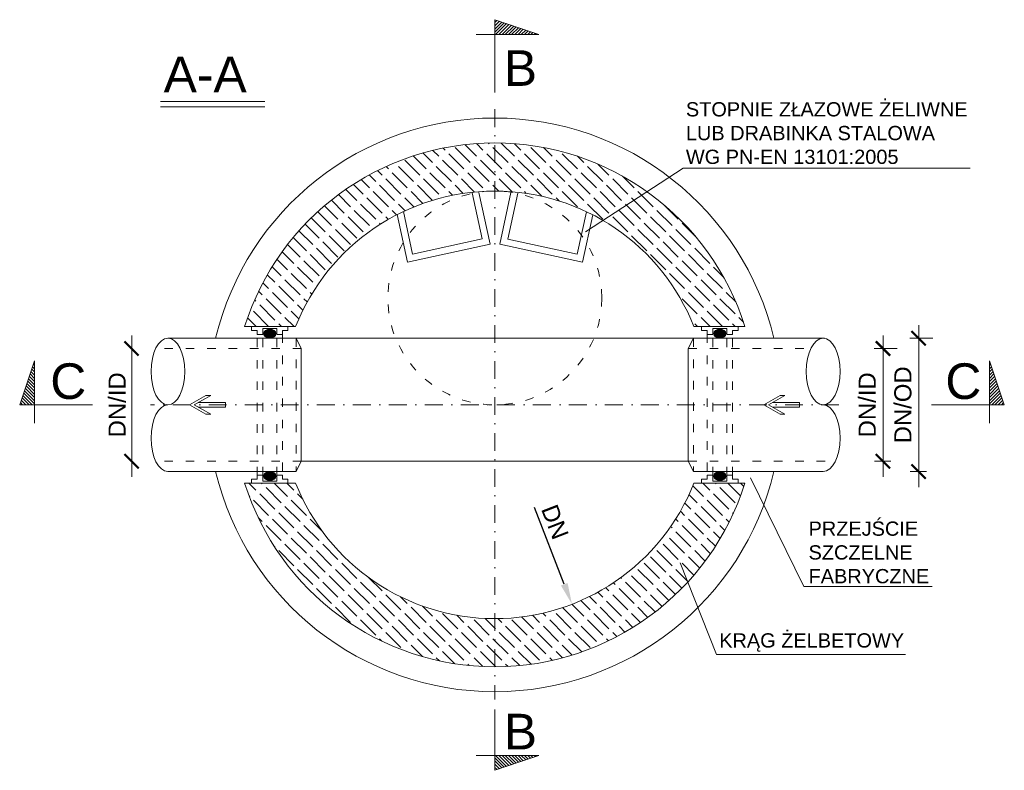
# Model space of a CAD drawing. Header units: millimetres. Extents: x 5741 to 9824, y 3025 to 3817.
# Tile 1 of 4: x 5942 to 6218, y 3025 to 3236. Entities that reach past the tile are written whole.
import ezdxf

# ---------------------------------------------------------------- set-up
doc = ezdxf.new("R2010")
doc.units = ezdxf.units.MM
doc.header["$MEASUREMENT"] = 0
doc.linetypes.add('ACAD_ISO03W100', pattern=[30, 12, -18])
doc.linetypes.add('DASHDOT', pattern=[1, 0.5, -0.25, 0, -0.25])
doc.layers.get('0').update_dxf_attribs({"lineweight": 13})
doc.layers.get('Defpoints').update_dxf_attribs({"lineweight": 13})
doc.layers.add('013', color=41, linetype='Continuous', lineweight=9)
doc.layers.add('_kreskowa', color=252, linetype='Continuous', lineweight=5)
doc.styles.get("Standard").update_dxf_attribs({"font": 'arial.ttf'})
doc.dimstyles.new('srednice', dxfattribs={"dimscale": 0.4, "dimtxt": 5, "dimasz": 2.5, "dimexe": 1.25, "dimexo": 0.625, "dimtad": 1, "dimtxsty": 'Standard', "dimblk": 'ARCHTICK', "dimcen": 2.5, "dimadec": 0, "dimazin": 0, "dimtfac": 1, "dimtmove": 0, "dimatfit": 3, "dimfxl": 1, "dimarcsym": 0})
pattern_1 = [(135, (223.936, -50), (-1.76776695, -1.76776695), [6, -1.5])]

# ---------------------------------------------------------------- blocks, each defined once
blk = doc.blocks.new('_ArchTick')
at = {"color": 0, "linetype": 'ByBlock', "const_width": 0.15}
blk.add_lwpolyline([(-0.5, -0.5), (0.5, 0.5)], dxfattribs=at)
blk = doc.blocks.new('*D208')
at = {"layer": '013', "color": 0, "lineweight": -2}
blk.add_line((6094.53, 3077.28), (6086.21, 3098.79), dxfattribs=at)
at = {"layer": '013', "color": 0}
blk.add_solid([(6093.6, 3076.92), (6095.46, 3077.64), (6096.7, 3071.68)], dxfattribs=at)
at = {"layer": 'Defpoints', "color": 0}
for p in [(6075.04, 3127.64), (6096.7, 3071.68)]:
    blk.add_point(p, dxfattribs=at)
at = {"layer": '013', "color": 0, "insert": (6091.94, 3094.78), "char_height": 4.8, "attachment_point": 5, "rotation": 291.1565}
blk.add_mtext('DN', dxfattribs=at)

msp = doc.modelspace()

# ---------------------------------------------------------------- hatches: boundary and pattern name
at = {"layer": '013'}
h = msp.add_hatch(dxfattribs=at)
h.set_pattern_fill('ANSI31', color=256, scale=0.2, angle=270, style=0)
h.set_pattern_definition([(225, (7621.5536, 4230.02846), (-0.4490128, 0.4490128), [])])
h.paths.add_polyline_path([(6087.404, 3231.556), (6075.042, 3231.556), (6075.042, 3235.735)])
h = msp.add_hatch(color=256, dxfattribs=at)
edge = h.paths.add_edge_path()
edge.add_ellipse((6011.928, 3147.625), major_axis=(1.718, 0), ratio=0.7466971, start_angle=90, end_angle=180)
edge.add_ellipse((6011.928, 3147.625), major_axis=(1.718, 0), ratio=0.7466971, start_angle=180, end_angle=270)
edge.add_line((6011.928, 3146.342), (6011.928, 3148.909))
h = msp.add_hatch(color=256, dxfattribs=at)
edge = h.paths.add_edge_path()
edge.add_ellipse((6011.928, 3147.625), major_axis=(1.718, 0), ratio=0.7466971, start_angle=-90, end_angle=90)
edge.add_line((6011.928, 3148.909), (6011.928, 3146.342))
h = msp.add_hatch(color=256, dxfattribs=at)
edge = h.paths.add_edge_path()
edge.add_ellipse((6138.156, 3147.625), major_axis=(-1.718, 0), ratio=0.7466971, start_angle=270, end_angle=450, ccw=False)
edge.add_line((6138.156, 3148.909), (6138.156, 3146.342))
h = msp.add_hatch(color=256, dxfattribs=at)
edge = h.paths.add_edge_path()
edge.add_ellipse((6138.156, 3147.625), major_axis=(-1.718, 0), ratio=0.7466971, start_angle=180, end_angle=270, ccw=False)
edge.add_ellipse((6138.156, 3147.625), major_axis=(-1.718, 0), ratio=0.7466971, start_angle=90, end_angle=180, ccw=False)
edge.add_line((6138.156, 3146.342), (6138.156, 3148.909))
h = msp.add_hatch(dxfattribs=at)
h.set_pattern_fill('ANSI31', color=256, scale=0.2, style=0)
h.set_pattern_definition([(315, (4947.50876, 4674.15066), (-0.4490128, -0.4490128), [])])
h.paths.add_polyline_path([(5945.982, 3140.001), (5945.982, 3127.639), (5941.802, 3127.639)])
h = msp.add_hatch(dxfattribs=at)
h.set_pattern_fill('ANSI31', color=256, scale=0.2, style=0)
h.set_pattern_definition([(225, (7212.2308, 4674.15066), (0.4490128, -0.4490128), [])])
h.paths.add_polyline_path([(6213.758, 3140.001), (6213.758, 3127.639), (6217.938, 3127.639)])
h = msp.add_hatch(color=256, dxfattribs=at)
edge = h.paths.add_edge_path()
edge.add_ellipse((6011.928, 3107.653), major_axis=(1.718, 0), ratio=0.7466971, start_angle=180, end_angle=270, ccw=False)
edge.add_ellipse((6011.928, 3107.653), major_axis=(1.718, 0), ratio=0.7466971, start_angle=90, end_angle=180, ccw=False)
edge.add_line((6011.928, 3108.936), (6011.928, 3106.37))
h = msp.add_hatch(color=256, dxfattribs=at)
edge = h.paths.add_edge_path()
edge.add_ellipse((6011.928, 3107.653), major_axis=(1.718, 0), ratio=0.7466971, start_angle=270, end_angle=450, ccw=False)
edge.add_line((6011.928, 3106.37), (6011.928, 3108.936))
h = msp.add_hatch(color=256, dxfattribs=at)
edge = h.paths.add_edge_path()
edge.add_ellipse((6138.156, 3107.653), major_axis=(-1.718, 0), ratio=0.7466971, start_angle=-90, end_angle=90)
edge.add_line((6138.156, 3106.37), (6138.156, 3108.936))
h = msp.add_hatch(color=256, dxfattribs=at)
edge = h.paths.add_edge_path()
edge.add_ellipse((6138.156, 3107.653), major_axis=(-1.718, 0), ratio=0.7466971, start_angle=90, end_angle=180)
edge.add_ellipse((6138.156, 3107.653), major_axis=(-1.718, 0), ratio=0.7466971, start_angle=180, end_angle=270)
edge.add_line((6138.156, 3108.936), (6138.156, 3106.37))
h = msp.add_hatch(dxfattribs=at)
h.set_pattern_fill('ANSI31', color=256, scale=0.2, angle=270, style=0)
h.set_pattern_definition([(135, (7621.5536, 2030.77966), (-0.4490128, -0.4490128), [])])
h.paths.add_polyline_path([(6087.404, 3029.252), (6075.042, 3029.252), (6075.042, 3025.073)])
at = {"layer": '_kreskowa'}
h = msp.add_hatch(dxfattribs=at)
h.set_pattern_fill('ISO02W100', color=256, scale=0.5, angle=135, style=0)
h.set_pattern_definition(pattern_1)
h.paths.add_polyline_path([(6131.388, 3149.582), (6133.043, 3149.582), (6143.27, 3149.582), (6144.888, 3149.582), (6145.19, 3149.582, 0.7349737), (6004.894, 3149.582), (6005.196, 3149.582), (6006.815, 3149.582), (6017.042, 3149.582), (6018.696, 3149.582), (6019.199, 3149.582, -0.6814929), (6130.886, 3149.582)])
h = msp.add_hatch(dxfattribs=at)
h.set_pattern_fill('ISO02W100', color=256, scale=0.5, angle=135, style=0)
h.set_pattern_definition(pattern_1)
h.paths.add_polyline_path([(6130.886, 3105.696, -0.6814933), (6019.199, 3105.696), (6017.042, 3105.696), (6006.815, 3105.696), (6005.196, 3105.696), (6004.894, 3105.696, 0.734974), (6145.19, 3105.696), (6144.888, 3105.696), (6143.27, 3105.696), (6133.043, 3105.696), (6131.388, 3105.696)])

# ---------------------------------------------------------------- linework, layer by layer
at = {"layer": '013'}
for p, q in [((6075.042, 3235.735), (6075.042, 3215.276)), ((6087.404, 3231.556), (6075.042, 3235.735)), ((6069.865, 3231.556), (6087.404, 3231.556)), ((6010.532, 3212.775), (5981.272, 3212.775)), ((6010.532, 3211.275), (5981.272, 3211.275)), ((6127.877, 3194.103), (6100.47, 3176.213)), ((6208.365, 3194.103), (6127.877, 3194.103)), ((6004.894, 3149.582), (6006.815, 3149.582)), ((6004.894, 3149.582), (6019.199, 3149.582)), ((6006.815, 3149.582), (6005.196, 3149.582)), ((6006.815, 3149.582), (6017.042, 3149.582)), ((6006.815, 3148.487), (6006.815, 3149.582)), ((6006.815, 3149.582), (6006.815, 3148.487)), ((6008.359, 3148.487), (6006.815, 3148.487)), ((6006.815, 3148.487), (6008.359, 3148.487)), ((6008.359, 3147.391), (6008.359, 3148.487)), ((6008.359, 3148.487), (6008.359, 3147.391)), ((6009.954, 3147.391), (6009.954, 3149.084)), ((6009.954, 3149.084), (6011.928, 3149.084)), ((6009.954, 3147.391), (6009.954, 3149.084)), ((6009.954, 3149.084), (6013.903, 3149.084)), ((6013.903, 3149.084), (6011.928, 3149.084)), ((6013.903, 3147.391), (6013.903, 3149.084)), ((6013.903, 3149.084), (6013.903, 3147.391)), ((6015.497, 3148.487), (6017.042, 3148.487)), ((6015.497, 3147.391), (6015.497, 3148.487)), ((6015.497, 3147.391), (6015.497, 3148.487)), ((6015.497, 3148.487), (6017.042, 3148.487)), ((6017.042, 3149.582), (6018.696, 3149.582)), ((6017.042, 3148.487), (6017.042, 3149.582)), ((6017.042, 3148.487), (6017.042, 3149.582)), ((6145.19, 3149.582), (6130.886, 3149.582)), ((6133.043, 3149.582), (6131.388, 3149.582)), ((6143.27, 3149.582), (6133.043, 3149.582)), ((6133.043, 3148.487), (6133.043, 3149.582)), ((6133.043, 3148.487), (6133.043, 3149.582)), ((6134.587, 3148.487), (6133.043, 3148.487)), ((6134.587, 3148.487), (6133.043, 3148.487)), ((6134.587, 3147.391), (6134.587, 3148.487)), ((6134.587, 3147.391), (6134.587, 3148.487)), ((6136.181, 3149.084), (6138.156, 3149.084)), ((6136.181, 3147.391), (6136.181, 3149.084)), ((6140.131, 3149.084), (6136.181, 3149.084)), ((6136.181, 3149.084), (6136.181, 3147.391)), ((6140.131, 3149.084), (6138.156, 3149.084)), ((6140.131, 3147.391), (6140.131, 3149.084)), ((6140.131, 3147.391), (6140.131, 3149.084)), ((6141.725, 3147.391), (6141.725, 3148.487)), ((6141.725, 3148.487), (6143.27, 3148.487)), ((6143.27, 3148.487), (6141.725, 3148.487)), ((6141.725, 3148.487), (6141.725, 3147.391)), ((6143.27, 3149.582), (6144.888, 3149.582)), ((6143.27, 3148.487), (6143.27, 3149.582)), ((6145.19, 3149.582), (6143.27, 3149.582)), ((6143.27, 3149.582), (6143.27, 3148.487)), ((6193.971, 3149.994), (6193.971, 3104.542)), ((5973.235, 3147.114), (5973.235, 3107.422)), ((6019.301, 3146.342), (5983.375, 3146.342)), ((6009.954, 3147.391), (6008.359, 3147.391)), ((6008.359, 3147.391), (6009.954, 3147.391)), ((6013.903, 3147.391), (6015.497, 3147.391)), ((6013.903, 3147.391), (6015.497, 3147.391)), ((6020.778, 3143.462), (6019.301, 3146.342)), ((6019.301, 3146.342), (6130.784, 3146.342)), ((6129.307, 3143.462), (6130.784, 3146.342)), ((6130.784, 3146.342), (6167.504, 3146.342)), ((6136.181, 3147.391), (6134.587, 3147.391)), ((6136.181, 3147.391), (6134.587, 3147.391)), ((6140.131, 3147.391), (6141.725, 3147.391)), ((6141.725, 3147.391), (6140.131, 3147.391)), ((6183.971, 3147.114), (6183.971, 3107.422)), ((6191.446, 3146.342), (6197.907, 3146.342)), ((6020.778, 3143.462), (6020.778, 3132.253)), ((6020.778, 3143.462), (6020.778, 3111.816)), ((6129.307, 3143.462), (6129.307, 3111.816)), ((6181.446, 3143.462), (6187.907, 3143.462)), ((5945.982, 3140.001), (5941.802, 3127.639)), ((5945.982, 3122.462), (5945.982, 3140.001)), ((6213.758, 3140.001), (6217.938, 3127.639)), ((6213.758, 3122.462), (6213.758, 3140.001)), ((5989.448, 3127.639), (5994.049, 3130.296)), ((5990.774, 3127.639), (5995.376, 3130.296)), ((5995.376, 3130.296), (5994.049, 3130.296)), ((6150.45, 3127.639), (6155.051, 3130.296)), ((6151.776, 3127.639), (6156.377, 3130.296)), ((6156.377, 3130.296), (6155.051, 3130.296)), ((5941.802, 3127.639), (5962.261, 3127.639)), ((5989.448, 3127.639), (5994.049, 3124.983)), ((5990.774, 3127.639), (5995.376, 3124.983)), ((6150.45, 3127.639), (6155.051, 3124.983)), ((6151.776, 3127.639), (6156.377, 3124.983)), ((6217.938, 3127.639), (6197.479, 3127.639)), ((5995.376, 3124.983), (5994.049, 3124.983)), ((6156.377, 3124.983), (6155.051, 3124.983)), ((6020.778, 3111.816), (6019.301, 3108.936)), ((6020.778, 3111.816), (6019.301, 3108.936)), ((6020.778, 3111.816), (6129.307, 3111.816)), ((6129.307, 3111.816), (6130.784, 3108.936)), ((6129.307, 3111.816), (6130.784, 3108.936)), ((6181.566, 3111.816), (6186.125, 3111.816)), ((6019.301, 3108.936), (5983.375, 3108.936)), ((6006.815, 3106.792), (6006.815, 3105.696)), ((6008.359, 3106.792), (6006.815, 3106.792)), ((6008.359, 3106.792), (6006.815, 3106.792)), ((6006.815, 3106.792), (6006.815, 3105.696)), ((6008.359, 3107.887), (6008.359, 3106.792)), ((6009.954, 3107.887), (6008.359, 3107.887)), ((6009.954, 3107.887), (6008.359, 3107.887)), ((6008.359, 3107.887), (6008.359, 3106.792)), ((6009.954, 3107.887), (6009.954, 3106.194)), ((6009.954, 3106.194), (6009.954, 3107.887)), ((6013.903, 3107.887), (6015.497, 3107.887)), ((6013.903, 3107.887), (6013.903, 3106.194)), ((6015.497, 3107.887), (6013.903, 3107.887)), ((6013.903, 3107.887), (6013.903, 3106.194)), ((6019.301, 3108.936), (6015.042, 3108.936)), ((6019.301, 3108.936), (6015.042, 3108.936)), ((6015.497, 3107.887), (6015.497, 3106.792)), ((6015.497, 3106.792), (6015.497, 3107.887)), ((6015.497, 3106.792), (6017.042, 3106.792)), ((6017.042, 3106.792), (6015.497, 3106.792)), ((6017.042, 3106.792), (6017.042, 3105.696)), ((6017.042, 3105.696), (6017.042, 3106.792)), ((6130.784, 3108.936), (6135.042, 3108.936)), ((6130.784, 3108.936), (6167.125, 3108.936)), ((6134.587, 3106.792), (6133.043, 3106.792)), ((6133.043, 3106.792), (6133.043, 3105.696)), ((6133.043, 3105.696), (6133.043, 3106.792)), ((6133.043, 3106.792), (6134.587, 3106.792)), ((6136.181, 3107.887), (6134.587, 3107.887)), ((6134.587, 3107.887), (6134.587, 3106.792)), ((6134.587, 3106.792), (6134.587, 3107.887)), ((6134.587, 3107.887), (6136.181, 3107.887)), ((6136.181, 3107.887), (6136.181, 3106.194)), ((6136.181, 3107.887), (6136.181, 3106.194)), ((6140.131, 3107.887), (6141.725, 3107.887)), ((6140.131, 3107.887), (6140.131, 3106.194)), ((6140.131, 3106.194), (6140.131, 3107.887)), ((6140.131, 3107.887), (6141.725, 3107.887)), ((6141.725, 3107.887), (6141.725, 3106.792)), ((6141.725, 3107.887), (6141.725, 3106.792)), ((6141.725, 3106.792), (6143.27, 3106.792)), ((6141.725, 3106.792), (6143.27, 3106.792)), ((6143.27, 3106.792), (6143.27, 3105.696)), ((6143.27, 3106.792), (6143.27, 3105.696)), ((6161.757, 3076.691), (6146.725, 3107.174)), ((6191.566, 3108.936), (6196.125, 3108.936)), ((6006.815, 3105.696), (6004.894, 3105.696)), ((6006.815, 3105.696), (6005.196, 3105.696)), ((6006.815, 3105.696), (6017.042, 3105.696)), ((6009.954, 3106.194), (6011.928, 3106.194)), ((6013.903, 3106.194), (6009.954, 3106.194)), ((6013.903, 3106.194), (6011.928, 3106.194)), ((6017.042, 3105.696), (6018.696, 3105.696)), ((6019.199, 3105.696), (6017.042, 3105.696)), ((6130.886, 3105.696), (6133.043, 3105.696)), ((6133.043, 3105.696), (6131.388, 3105.696)), ((6143.27, 3105.696), (6133.043, 3105.696)), ((6136.181, 3106.194), (6138.156, 3106.194)), ((6136.181, 3106.194), (6140.131, 3106.194)), ((6140.131, 3106.194), (6138.156, 3106.194)), ((6143.27, 3105.696), (6144.888, 3105.696)), ((6143.27, 3105.696), (6145.19, 3105.696)), ((6137.221, 3057.537), (6127.012, 3083.26)), ((6197.713, 3076.691), (6161.757, 3076.691)), ((6190.258, 3057.537), (6137.221, 3057.537)), ((6075.042, 3025.073), (6075.042, 3042.14)), ((6069.865, 3029.252), (6087.404, 3029.252)), ((6087.404, 3029.252), (6075.042, 3025.073))]:
    msp.add_line(p, q, dxfattribs=at)
at = {"layer": '013', "linetype": 'DASHDOT', "ltscale": 10}
for p, q in [((6075.019, 3210.614), (6075.019, 3044.93)), ((6171.537, 3127.639), (5978.502, 3127.639))]:
    msp.add_line(p, q, dxfattribs=at)
at = {"layer": '013', "linetype": 'ACAD_ISO03W100', "ltscale": 0.2}
for p, q in [((6008.359, 3107.82), (6008.359, 3147.458)), ((6009.954, 3107.82), (6009.954, 3147.458)), ((6013.903, 3107.82), (6013.903, 3147.458)), ((6015.497, 3147.458), (6015.497, 3107.82)), ((6019.301, 3146.342), (6019.301, 3108.936)), ((6130.784, 3146.342), (6130.784, 3108.936)), ((6134.587, 3147.458), (6134.587, 3107.82)), ((6136.181, 3107.82), (6136.181, 3147.458)), ((6140.131, 3107.82), (6140.131, 3147.458)), ((6141.725, 3107.82), (6141.725, 3147.458)), ((6020.778, 3143.462), (5980.846, 3143.462)), ((6129.307, 3143.462), (6163.7, 3143.462)), ((6020.778, 3111.816), (5980.846, 3111.816)), ((6129.307, 3111.816), (6169.674, 3111.816))]:
    msp.add_line(p, q, dxfattribs=at)
at = {"layer": '013'}
for points in [[(6047.65, 3181.02), (6050.557, 3167.702), (6073.761, 3172.766), (6070.596, 3187.264)], [(6049.406, 3181.887), (6052.008, 3169.963), (6071.499, 3174.217), (6068.682, 3187.125)], [(6102.527, 3180.974), (6099.62, 3167.656), (6076.417, 3172.721), (6079.581, 3187.218)], [(6100.772, 3181.841), (6098.169, 3169.918), (6078.678, 3174.172), (6081.495, 3187.079)], [(5991.887, 3128.282), (5999.496, 3128.282), (5999.496, 3126.997), (5991.887, 3126.997)], [(6152.888, 3128.282), (6160.498, 3128.282), (6160.498, 3126.997), (6152.888, 3126.997)]]:
    msp.add_lwpolyline(points, dxfattribs=at)
at = {"layer": '013', "linetype": 'ACAD_ISO03W100', "ltscale": 0.2}
msp.add_circle((6075.042, 3157.639), 30, dxfattribs=at)
at = {"layer": '013'}
for radius, start, end in [(80.5, 13.43458, 166.56542), (73.5, 17.37019, 162.62981), (60, 21.45169, 158.54831), (80.5, 193.43456, 346.56544), (73.5, 197.37016, 342.62984), (60, 201.45166, 338.54834)]:
    msp.add_arc((6075.042, 3127.639), radius, start, end, dxfattribs=at)
for centre, major_axis, ratio, start_param, end_param in [((6011.928, 3147.625), (1.718, 0), 0.7466971, -1.5707963, 4.712389), ((6167.125, 3118.288), (0, 9.351), 0.5072923, 3.1415927, 6.2831853), ((6138.156, 3107.653), (-1.718, 0), 0.7466971, -1.5707963, 4.712389)]:
    msp.add_ellipse(centre, major_axis=major_axis, ratio=ratio, start_param=start_param, end_param=end_param, dxfattribs=at)
at = {"layer": '013', "extrusion": (0, 0, -1)}
for centre, major_axis, ratio, start_param, end_param in [((6138.156, 3147.625), (-1.718, 0), 0.7466971, -1.5707963, 4.712389), ((5983.375, 3118.288), (0, 9.351), 0.5072923, 3.1415927, 6.2831853), ((6011.928, 3107.653), (1.718, 0), 0.7466971, -1.5707963, 4.712389)]:
    msp.add_ellipse(centre, major_axis=major_axis, ratio=ratio, start_param=start_param, end_param=end_param, dxfattribs=at)
at = {"layer": '013'}
msp.add_ellipse((5983.375, 3136.991), major_axis=(0, -9.351), ratio=0.5072923, dxfattribs=at)
at = {"layer": '013', "extrusion": (0, 0, -1)}
msp.add_ellipse((6167.125, 3136.991), major_axis=(0, -9.351), ratio=0.5072923, dxfattribs=at)

# ---------------------------------------------------------------- block references
at = {"layer": '013', "xscale": 4, "yscale": 4, "zscale": 4}
for p, rotation in [((6193.907, 3146.342), 90), ((5973.172, 3143.462), 90), ((6183.907, 3143.462), 90), ((5973.172, 3111.816), 270), ((6183.907, 3111.816), 270), ((6193.907, 3108.936), 270)]:
    msp.add_blockref('_ArchTick', p, dxfattribs=dict(at, rotation=rotation))

# ---------------------------------------------------------------- texts
at = {"layer": '013'}
for s, insert, char_height, attachment_point in [('\\fArial|b0|i0|c238|p34;A-A', (5993.82, 3220.369), 10, 5), ('STOPNIE Z{\\fTahoma|b0|i0|c238|p32;Ł}AZOWE ŻELIWNE\\PLUB DRABINKA STALOWA\\PWG PN-EN 13101:2005', (6128.64, 3195.191), 4, 7), ('PRZEJ{\\fArial|b0|i0|c238|p34;Ś}CIE\\PSZCZELNE\\PFABRYCZNE', (6163.039, 3077.507), 4, 7), ('\\fArial|b0|i0|c238;KRĄG ŻELBETOWY', (6137.984, 3058.353), 4, 7)]:
    msp.add_mtext(s, dxfattribs=dict(at, insert=insert, char_height=char_height, attachment_point=attachment_point))
at = {"layer": '013', "char_height": 10, "width": 18.7112, "attachment_point": 1}
for s, insert in [('B', (6077.575, 3227.157)), ('C', (5950.38, 3139.289)), ('C', (6201.402, 3139.289)), ('B', (6077.575, 3040.938))]:
    msp.add_mtext(s, dxfattribs=dict(at, insert=insert))
at = {"layer": '013', "char_height": 4.8, "attachment_point": 5, "rotation": 90}
for s, insert in [('DN/OD', (6189.513, 3127.639)), ('DN/ID', (5969.157, 3127.639)), ('DN/ID', (6179.513, 3127.639))]:
    msp.add_mtext(s, dxfattribs=dict(at, insert=insert))

# ---------------------------------------------------------------- dimensions: what is measured, and where the dimension line sits
at = {"layer": '013'}
dim = msp.add_radius_dim(center=(6075.042, 3127.639), mpoint=(6096.697, 3071.684), text='DN', dimstyle='srednice', override={"dimscale": 1, "dimtxt": 4.8, "dimasz": 6, "dimexe": 4, "dimgap": 1.5, "dimblk1": 'ArchTick', "dimsah": 1, "dimdle": 5, "dimclre": 6}, dxfattribs=at)
dim.commit()
dim.dimension.update_dxf_attribs({"geometry": '*D208', "text_midpoint": (6088.302, 3093.377), "dimtype": 164})

doc.saveas('drawing.dxf')
